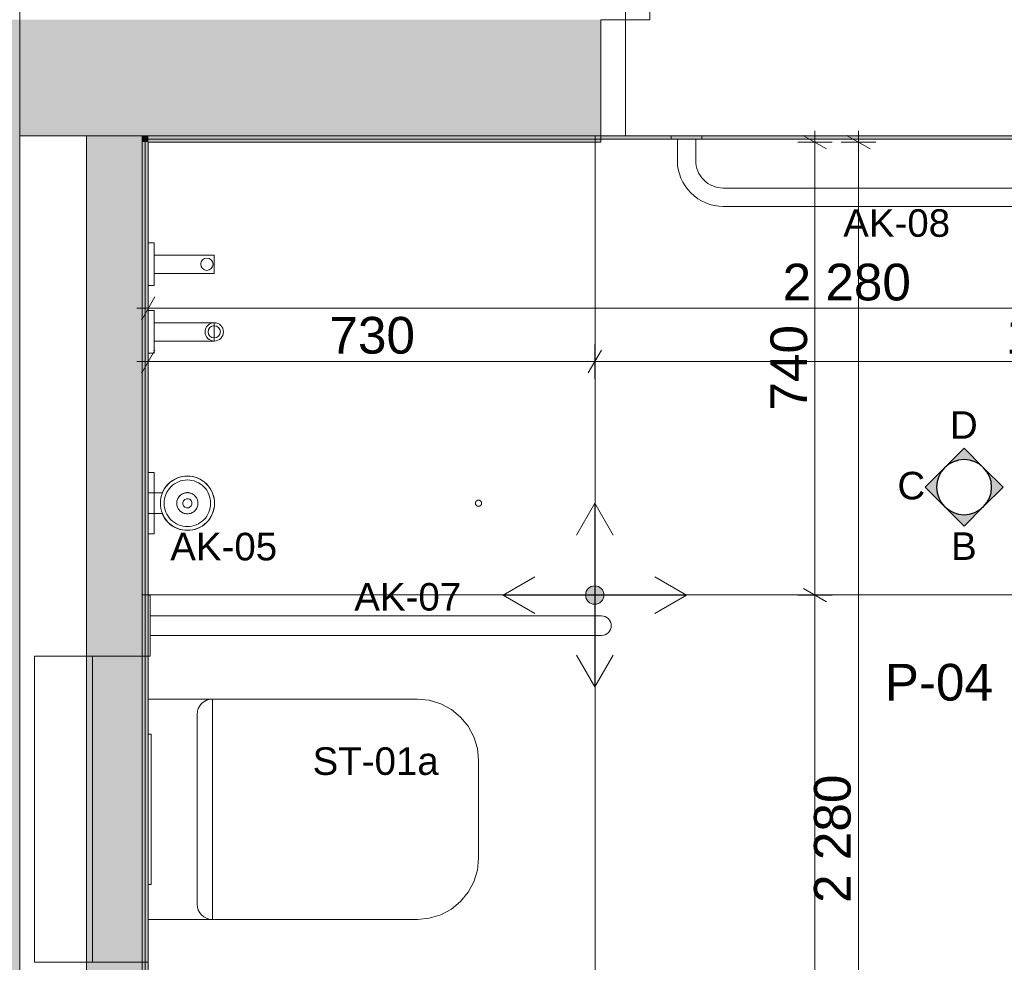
# Model space of a CAD drawing. Header units: millimetres. Extents: x -30 to 102382, y -31808 to 51594.
# Tile 39 of 172: x 35090 to 36699, y 24960 to 26500. Entities that reach past the tile are written whole.
import ezdxf

# ---------------------------------------------------------------- set-up
doc = ezdxf.new("R2010")
doc.units = ezdxf.units.MM
doc.header["$MEASUREMENT"] = 0
for name, pattern in [('Hidden Line', [95.25, 63.5, -31.75]), ('tl_xref_DASH_2.5-1.25', [3750, 2500, -1250]), ('Wipeout_Contour', [1000, 0, -1000])]:
    doc.linetypes.add(name, pattern=pattern)
for name, color, linetype in [('05 Sisesein proj.AR', 7, 'Continuous'), ('06 Põrand proj.AR', 7, 'Continuous'), ('40 SAN SA lõiked ja vaated', 7, 'Continuous'), ('41 SAN mõõdud ja kõrgused.SA', 7, 'Continuous'), ('42 SAN Tähis_ sanseadmed ja aksessuaarid.SA', 7, 'Continuous'), ('43 Sanitaartehnika.SA', 7, 'Continuous'), ('43 Sanitaartehnika_ aksessuaarid.SA', 7, 'Continuous'), ('44 Sisustus_ aksessuaarid.SA', 7, 'Continuous'), ('47 Siseviimistlus_ põrand.SA', 7, 'Continuous'), ('47 Siseviimistlus_ sein.SA', 7, 'Continuous')]:
    doc.layers.add(name, color=color, linetype=linetype)
doc.styles.add('GENERATED_STYLE_3', font='arial.ttf')
doc.dimstyles.new('GENERATED_STYLE__1', dxfattribs={"dimtxt": 60, "dimasz": 28.5, "dimexe": 0.18, "dimexo": 0.0625, "dimgap": 0, "dimtad": 1, "dimtih": 1, "dimtoh": 1, "dimdec": 0, "dimzin": 0, "dimdsep": 46, "dimtxsty": 'GENERATED_STYLE_3', "dimblk": 'ARROWHEAD_2', "dimblk1": 'ARROWHEAD_2', "dimblk2": 'ARROWHEAD_2', "dimcen": 0.09, "dimse1": 1, "dimse2": 1, "dimclrd": 252, "dimclre": 252, "dimclrt": 252, "dimadec": 1, "dimazin": 0, "dimtfac": 1, "dimtdec": 4, "dimtmove": 0, "dimatfit": 3, "dimfxl": 0, "dimtolj": 1, "dimtzin": 0, "dimarcsym": 0})
doc.dimstyles.new('GENERATED_STYLE__2', dxfattribs={"dimtxt": 60, "dimasz": 28.5, "dimexe": 0.18, "dimexo": 0.0625, "dimgap": 0, "dimtad": 1, "dimtih": 1, "dimtoh": 1, "dimdec": 0, "dimzin": 0, "dimdsep": 46, "dimtxsty": 'GENERATED_STYLE_3', "dimblk": 'ARROWHEAD_2', "dimblk1": 'ARROWHEAD_2', "dimblk2": 'ARROWHEAD_2', "dimcen": 0.09, "dimse1": 1, "dimse2": 1, "dimclrd": 252, "dimclre": 252, "dimclrt": 8, "dimadec": 1, "dimazin": 0, "dimtfac": 1, "dimtdec": 4, "dimtmove": 0, "dimatfit": 3, "dimfxl": 0, "dimtolj": 1, "dimtzin": 0, "dimarcsym": 0})
doc.dimstyles.new('GENERATED_STYLE__5', dxfattribs={"dimtxt": 60, "dimasz": 28.5, "dimexe": 0.18, "dimexo": 0.0625, "dimgap": 0, "dimtad": 1, "dimdec": 0, "dimzin": 0, "dimdsep": 46, "dimtxsty": 'GENERATED_STYLE_3', "dimblk": 'ARROWHEAD_2', "dimblk1": 'ARROWHEAD_2', "dimblk2": 'ARROWHEAD_2', "dimcen": 0.09, "dimse1": 1, "dimse2": 1, "dimclrd": 8, "dimclre": 8, "dimclrt": 7, "dimadec": 1, "dimazin": 0, "dimtfac": 1, "dimtdec": 4, "dimtmove": 2, "dimatfit": 3, "dimfxl": 0, "dimtolj": 1, "dimtzin": 0, "dimarcsym": 0})
doc.dimstyles.new('GENERATED_STYLE__8', dxfattribs={"dimtxt": 60, "dimasz": 28.5, "dimexe": 0.18, "dimexo": 0.0625, "dimgap": 0, "dimtad": 1, "dimdec": 0, "dimzin": 0, "dimdsep": 46, "dimtxsty": 'GENERATED_STYLE_3', "dimblk": 'ARROWHEAD_2', "dimblk1": 'ARROWHEAD_2', "dimblk2": 'ARROWHEAD_2', "dimcen": 0.09, "dimse1": 1, "dimse2": 1, "dimclrd": 252, "dimclre": 252, "dimclrt": 8, "dimadec": 1, "dimazin": 0, "dimtfac": 1, "dimtdec": 4, "dimtmove": 0, "dimatfit": 3, "dimfxl": 0, "dimtolj": 1, "dimtzin": 0, "dimarcsym": 0})

# ---------------------------------------------------------------- blocks, each defined once
blk = doc.blocks.new('Vertical stainless steel swing grab bar BR0900x[69]_2', base_point=(35300, 25510))
at = {"layer": '44 Sisustus_ aksessuaarid.SA', "color": 7, "linetype": 'Continuous', "lineweight": 20, "flags": 128}
blk.add_lwpolyline([(35303, 25560), (35303, 25460), (35300, 25460), (35300, 25560)], close=True, dxfattribs=at)
blk.add_lwpolyline([(35303, 25526), (36041, 25526, -1), (36041, 25494), (35303, 25494)], format="xyb", close=True, dxfattribs=at)
blk = doc.blocks.new('Sanitary_Accessories_HEWI_Toilet-brush-unit[288]_2', base_point=(35354.3, 25710))
at = {"layer": '44 Sisustus_ aksessuaarid.SA', "color": 7, "linetype": 'Continuous', "lineweight": 20, "flags": 128}
for points in [[(35323, 25693), (35324.6, 25689.6), (35326.9, 25685.7), (35329.6, 25682), (35332.6, 25678.6), (35336, 25675.5), (35339.7, 25672.8), (35343.6, 25670.5), (35347.7, 25668.7), (35351.8, 25667.3), (35356, 25666.3), (35360.1, 25665.8), (35364.1, 25665.6), (35368.1, 25665.8), (35372.2, 25666.3), (35376.3, 25667.3), (35380.4, 25668.7), (35384.5, 25670.5), (35388.4, 25672.8), (35392.1, 25675.5), (35395.5, 25678.6), (35398.6, 25682), (35401.3, 25685.7), (35403.5, 25689.6), (35405.4, 25693.7), (35406.8, 25697.8), (35407.8, 25701.9), (35408.3, 25706), (35408.5, 25710), (35408.3, 25714), (35407.8, 25718.1), (35406.8, 25722.3), (35405.4, 25726.4), (35403.5, 25730.4), (35401.3, 25734.3), (35398.6, 25738), (35395.5, 25741.5), (35392.1, 25744.5), (35388.4, 25747.2), (35384.5, 25749.5), (35380.4, 25751.4), (35376.3, 25752.8), (35372.2, 25753.7), (35368.1, 25754.3), (35364.1, 25754.5), (35360.1, 25754.3), (35356, 25753.7), (35351.8, 25752.8), (35347.7, 25751.4), (35343.6, 25749.5), (35339.7, 25747.2), (35336, 25744.5), (35332.6, 25741.5), (35329.6, 25738), (35326.9, 25734.3), (35324.6, 25730.4), (35323, 25727), (35307.7, 25727), (35300, 25727), (35300, 25726.7), (35300, 25726.2), (35300, 25725.6), (35300, 25725), (35300, 25724.8), (35300, 25724.2), (35300, 25723.1), (35300, 25722), (35300, 25720.1), (35300, 25699.9), (35300, 25698), (35300, 25696.9), (35300, 25695.9), (35300, 25695.2), (35300, 25695), (35300, 25694.5), (35300, 25693.8), (35300, 25693.4), (35300, 25693), (35307.7, 25693), (35315.3, 25693)], [(35346.8, 25708.5), (35346.8, 25708.3), (35347.1, 25706.9), (35347.1, 25706.7), (35347.4, 25705.3), (35347.5, 25705), (35348, 25703.7), (35348.1, 25703.4), (35348.7, 25702.1), (35348.8, 25701.9), (35349.6, 25700.6), (35349.7, 25700.4), (35350.6, 25699.1), (35350.7, 25699.1), (35351.8, 25697.8), (35353.1, 25696.7), (35353.2, 25696.6), (35354.5, 25695.6), (35354.6, 25695.5), (35355.9, 25694.8), (35356.1, 25694.7), (35357.4, 25694), (35357.7, 25693.9), (35359, 25693.5), (35359.3, 25693.4), (35360.7, 25693.1), (35360.9, 25693), (35362.4, 25692.8), (35362.5, 25692.8), (35364.1, 25692.7), (35365.6, 25692.8), (35365.8, 25692.8), (35367.2, 25693), (35367.4, 25693.1), (35368.8, 25693.4), (35369.1, 25693.5), (35370.4, 25693.9), (35370.7, 25694), (35372, 25694.7), (35372.2, 25694.8), (35373.5, 25695.5), (35373.7, 25695.6), (35375, 25696.6), (35375, 25696.7), (35376.3, 25697.8), (35377.4, 25699.1), (35377.5, 25699.1), (35378.4, 25700.4), (35378.5, 25700.6), (35379.3, 25701.9), (35379.4, 25702.1), (35380, 25703.4), (35380.1, 25703.7), (35380.6, 25705), (35380.7, 25705.3), (35381, 25706.7), (35381.1, 25706.9), (35381.3, 25708.3), (35381.3, 25708.5), (35381.4, 25710), (35381.3, 25711.6), (35381.3, 25711.7), (35381.1, 25713.2), (35381, 25713.4), (35380.7, 25714.8), (35380.6, 25715), (35380.1, 25716.4), (35380, 25716.6), (35379.4, 25718), (35379.3, 25718.2), (35378.5, 25719.5), (35378.4, 25719.6), (35377.5, 25720.9), (35377.4, 25721), (35376.3, 25722.3), (35375, 25723.4), (35375, 25723.5), (35373.7, 25724.4), (35373.5, 25724.5), (35372.2, 25725.3), (35372, 25725.4), (35370.7, 25726), (35370.4, 25726.1), (35369.1, 25726.6), (35368.8, 25726.7), (35367.4, 25727), (35367.2, 25727), (35365.8, 25727.2), (35365.6, 25727.3), (35364.1, 25727.3), (35362.5, 25727.3), (35362.4, 25727.2), (35360.9, 25727), (35360.7, 25727), (35359.3, 25726.7), (35359, 25726.6), (35357.7, 25726.1), (35357.4, 25726), (35356.1, 25725.4), (35355.9, 25725.3), (35354.6, 25724.5), (35354.5, 25724.4), (35353.2, 25723.5), (35353.1, 25723.4), (35351.8, 25722.3), (35350.7, 25721), (35350.6, 25720.9), (35349.7, 25719.6), (35349.6, 25719.5), (35348.8, 25718.2), (35348.7, 25718), (35348.1, 25716.6), (35348, 25716.4), (35347.5, 25715), (35347.4, 25714.8), (35347.1, 25713.4), (35347.1, 25713.2), (35346.8, 25711.7), (35346.8, 25711.6), (35346.8, 25710)], [(35356.7, 25711.3), (35356.7, 25708.4), (35357.9, 25705.7), (35360, 25703.7), (35362.8, 25702.6), (35365.7, 25702.7), (35368.4, 25703.9), (35370.4, 25706), (35371.4, 25708.7), (35371.4, 25711.6), (35370.2, 25714.3), (35368.1, 25716.4), (35365.4, 25717.4), (35362.4, 25717.3), (35359.8, 25716.2), (35357.7, 25714.1)]]:
    blk.add_lwpolyline(points, close=True, dxfattribs=at)
for points in [[(35364.1, 25754.3, 0.414214), (35319.9, 25710, 0.414214), (35364.1, 25665.8, 0.414214), (35408.4, 25710, 0.414214)], [(35402.1, 25710, -0.198884), (35391, 25683.1, -0.198941), (35364.1, 25672, -0.198941), (35337.2, 25683.1, -0.198884), (35326, 25710, -0.198884), (35337.2, 25736.9, -0.198941), (35364.1, 25748.1), (35364.1, 25748.1, -0.198711), (35391, 25736.9, -0.198655)]]:
    blk.add_lwpolyline(points, format="xyb", close=True, dxfattribs=at)
blk = doc.blocks.new('Bideedušš[650]_2', base_point=(35423, 25955))
at = {"layer": '43 Sanitaartehnika.SA', "color": 7, "linetype": 'Continuous', "lineweight": 20}
for p, q in [((35300, 26135.5), (35300, 26135)), ((35310, 26135.5), (35300, 26135.5)), ((35300, 26135), (35300, 26133.4)), ((35300, 26133.4), (35300, 26130.8)), ((35300, 26130.8), (35300, 26127.3)), ((35300, 26127.3), (35300, 26123)), ((35300, 26123), (35300, 26118)), ((35310, 26135.5), (35310, 26135)), ((35310, 26135), (35310, 26133.4)), ((35310, 26133.4), (35310, 26130.8)), ((35310, 26130.8), (35310, 26127.3)), ((35310, 26127.3), (35310, 26123)), ((35310, 26123), (35310, 26118)), ((35300, 26118), (35300, 26112.5)), ((35300, 26112.5), (35300, 26106.6)), ((35300, 26106.6), (35300, 26100.5)), ((35310, 26118), (35310, 26112.5)), ((35310, 26115.5), (35310, 26115.3)), ((35408, 26115.5), (35310, 26115.5)), ((35310, 26115.3), (35310, 26114.6)), ((35310, 26114.6), (35310, 26113.5)), ((35310, 26113.5), (35310, 26112)), ((35310, 26112.5), (35310, 26106.6)), ((35310, 26112), (35310, 26110.1)), ((35310, 26110.1), (35310, 26108)), ((35310, 26108), (35310, 26105.6)), ((35310, 26106.6), (35310, 26100.5)), ((35310, 26105.6), (35310, 26103.1)), ((35408, 26115.5), (35408, 26115.3)), ((35408, 26115.3), (35408, 26114.6)), ((35408, 26114.6), (35408, 26113.5)), ((35408, 26113.5), (35408, 26112)), ((35408, 26112), (35408, 26110.1)), ((35408, 26110.1), (35408, 26108)), ((35408, 26108), (35408, 26105.6)), ((35408, 26105.6), (35408, 26103.1)), ((35300, 26100.5), (35300, 26094.4)), ((35300, 26094.4), (35300, 26088.5)), ((35300, 26088.5), (35300, 26083)), ((35310, 26103.1), (35310, 26100.5)), ((35310, 26100.5), (35310, 26094.4)), ((35310, 26100.5), (35310, 26097.9)), ((35310, 26097.9), (35310, 26095.4)), ((35310, 26095.4), (35310, 26093)), ((35310, 26094.4), (35310, 26088.5)), ((35310, 26093), (35310, 26090.9)), ((35310, 26090.9), (35310, 26089)), ((35310, 26089), (35310, 26087.5)), ((35310, 26088.5), (35310, 26083)), ((35408, 26103.1), (35408, 26100.5)), ((35408, 26100.5), (35408, 26097.9)), ((35408, 26097.9), (35408, 26095.4)), ((35408, 26095.4), (35408, 26093)), ((35408, 26093), (35408, 26090.9)), ((35408, 26090.9), (35408, 26089)), ((35408, 26089), (35408, 26087.5)), ((35300, 26083), (35300, 26078)), ((35300, 26078), (35300, 26073.7)), ((35300, 26073.7), (35300, 26070.2)), ((35310, 26087.5), (35310, 26086.4)), ((35310, 26086.4), (35310, 26085.7)), ((35310, 26085.7), (35310, 26085.5)), ((35408, 26085.5), (35310, 26085.5)), ((35310, 26083), (35310, 26078)), ((35310, 26078), (35310, 26073.7)), ((35310, 26073.7), (35310, 26070.2)), ((35408, 26087.5), (35408, 26086.4)), ((35408, 26086.4), (35408, 26085.7)), ((35408, 26085.7), (35408, 26085.5)), ((35300, 26070.2), (35300, 26067.6)), ((35300, 26067.6), (35300, 26066)), ((35300, 26066), (35300, 26065.5)), ((35310, 26065.5), (35300, 26065.5)), ((35310, 26070.2), (35310, 26067.6)), ((35310, 26067.6), (35310, 26066)), ((35310, 26066), (35310, 26065.5)), ((35300, 26025), (35300, 26024.5)), ((35310, 26025), (35300, 26025)), ((35300, 26024.5), (35300, 26022.9)), ((35310, 26025), (35310, 26024.5)), ((35310, 26024.5), (35310, 26022.9)), ((35300, 26022.9), (35300, 26020.3)), ((35300, 26020.3), (35300, 26016.8)), ((35300, 26016.8), (35300, 26012.5)), ((35300, 26012.5), (35300, 26007.5)), ((35310, 26022.9), (35310, 26020.3)), ((35310, 26020.3), (35310, 26016.8)), ((35310, 26016.8), (35310, 26012.5)), ((35310, 26012.5), (35310, 26007.5)), ((35300, 26007.5), (35300, 26002)), ((35300, 26002), (35300, 25996.1)), ((35300, 25996.1), (35300, 25990)), ((35310, 26007.5), (35310, 26002)), ((35310, 26004.8), (35310, 26005)), ((35408, 26005), (35310, 26005)), ((35310, 26004.1), (35310, 26004.8)), ((35310, 26003), (35310, 26004.1)), ((35310, 26001.5), (35310, 26003)), ((35310, 26002), (35310, 25996.1)), ((35310, 25999.6), (35310, 26001.5)), ((35310, 25997.5), (35310, 25999.6)), ((35310, 25995.1), (35310, 25997.5)), ((35310, 25996.1), (35310, 25990)), ((35310, 25992.6), (35310, 25995.1)), ((35310, 25990), (35310, 25992.6)), ((35408, 26004.8), (35408, 26005)), ((35408, 26004.1), (35408, 26004.8)), ((35408, 26003), (35408, 26004.1)), ((35408, 26001.5), (35408, 26003)), ((35408, 25999.6), (35408, 26001.5)), ((35408, 25997.5), (35408, 25999.6)), ((35408, 25995.1), (35408, 25997.5)), ((35408, 25992.6), (35408, 25995.1)), ((35408, 25990), (35408, 25992.6)), ((35300, 25990), (35300, 25983.9)), ((35300, 25983.9), (35300, 25978)), ((35300, 25978), (35300, 25972.5)), ((35310, 25990), (35310, 25983.9)), ((35310, 25987.4), (35310, 25990)), ((35310, 25984.9), (35310, 25987.4)), ((35310, 25982.5), (35310, 25984.9)), ((35310, 25983.9), (35310, 25978)), ((35310, 25980.4), (35310, 25982.5)), ((35310, 25978.5), (35310, 25980.4)), ((35310, 25977), (35310, 25978.5)), ((35310, 25978), (35310, 25972.5)), ((35310, 25975.9), (35310, 25977)), ((35310, 25975.2), (35310, 25975.9)), ((35408, 25987.4), (35408, 25990)), ((35408, 25984.9), (35408, 25987.4)), ((35408, 25982.5), (35408, 25984.9)), ((35408, 25980.4), (35408, 25982.5)), ((35408, 25978.5), (35408, 25980.4)), ((35408, 25977), (35408, 25978.5)), ((35408, 25975.9), (35408, 25977)), ((35408, 25975.2), (35408, 25975.9)), ((35300, 25972.5), (35300, 25967.5)), ((35300, 25967.5), (35300, 25963.2)), ((35300, 25963.2), (35300, 25959.7)), ((35300, 25959.7), (35300, 25957.1)), ((35310, 25975), (35310, 25975.2)), ((35408, 25975), (35310, 25975)), ((35310, 25972.5), (35310, 25967.5)), ((35310, 25967.5), (35310, 25963.2)), ((35310, 25963.2), (35310, 25959.7)), ((35310, 25959.7), (35310, 25957.1)), ((35408, 25975), (35408, 25975.2)), ((35300, 25957.1), (35300, 25955.5)), ((35300, 25955.5), (35300, 25955)), ((35310, 25955), (35300, 25955)), ((35310, 25957.1), (35310, 25955.5)), ((35310, 25955.5), (35310, 25955))]:
    blk.add_line(p, q, dxfattribs=at)
at = {"layer": '43 Sanitaartehnika.SA', "color": 7, "linetype": 'Continuous', "lineweight": 20, "flags": 128}
for points in [[(35386, 26100.5, -1), (35406, 26100.5, -1)], [(35386, 26100.5, -1), (35406, 26100.5, -1)], [(35393, 25990, -1), (35423, 25990, -1)], [(35393, 25990, -1), (35423, 25990, -1)], [(35398, 25990, -1), (35418, 25990, -1)], [(35398, 25990, -1), (35418, 25990, -1)]]:
    blk.add_lwpolyline(points, format="xyb", close=True, dxfattribs=at)
blk = doc.blocks.new('Door 26_4')
at = {"layer": '05 Sisesein proj.AR', "color": 7, "linetype": 'Continuous', "lineweight": 13}
for p, q in [((420, 0), (420, 920)), ((420, 920), (460, 920)), ((460, 920), (460, 0)), ((-460, 0), (-500, 0)), ((-500, 0), (-500, -190)), ((-500, 0), (-500, -190)), ((-500, 0), (-500, -190)), ((-460, -190), (-460, 0)), ((460, 0), (420, 0)), ((500, 0), (460, 0)), ((460, 0), (460, -190)), ((500, -190), (500, 0)), ((500, 0), (500, -190)), ((500, 0), (500, -190)), ((-500, -190), (-460, -190)), ((460, -190), (500, -190))]:
    blk.add_line(p, q, dxfattribs=at)
blk.add_arc((460, 0), 920, 90, 180, dxfattribs=at)
blk = doc.blocks.new('*D834')
at = {"layer": '41 SAN mõõdud ja kõrgused.SA', "color": 252, "linetype": 'Continuous', "lineweight": 13}
for p, q in [((35300, 26000.4), (35300, 26056.7)), ((37580, 26000.4), (37580, 26056.7)), ((35310.8, 26047.3), (35289.2, 26009.8)), ((37569.2, 26009.8), (37590.8, 26047.3)), ((35281.7, 26028.5), (35300, 26028.5)), ((35300, 26028.5), (37580, 26028.5)), ((37580, 26028.5), (37598.3, 26028.5))]:
    blk.add_line(p, q, dxfattribs=at)
at = {"layer": '41 SAN mõõdud ja kõrgused.SA', "color": 252, "lineweight": 13, "insert": (36337, 26040.5), "char_height": 60, "attachment_point": 7, "style": 'GENERATED_STYLE_3'}
blk.add_mtext('{\\A1;\\fArial|b0|i0|c0|p0;2\xa0280}', dxfattribs=at)
blk = doc.blocks.new('ARROWHEAD_2')
at = {"color": 0, "linetype": 'Continuous', "lineweight": 0}
for p, q in [((-0.378, -0.655), (0.378, 0.655)), ((0, 0), (-1, 0))]:
    blk.add_line(p, q, dxfattribs=at)
blk = doc.blocks.new('*D836')
at = {"layer": '41 SAN mõõdud ja kõrgused.SA', "color": 252, "linetype": 'Continuous', "lineweight": 13}
for p, q in [((35310.8, 25960.3), (35289.2, 25922.8)), ((35300, 25913.5), (35300, 25969.7)), ((36040.8, 25960.3), (36019.2, 25922.8)), ((36030, 25913.5), (36030, 25969.7)), ((35281.7, 25941.6), (35300, 25941.6)), ((35300, 25941.6), (36030, 25941.6))]:
    blk.add_line(p, q, dxfattribs=at)
at = {"layer": '41 SAN mõõdud ja kõrgused.SA', "color": 8, "lineweight": 13, "insert": (35596.3, 25953.6), "char_height": 60, "attachment_point": 7, "style": 'GENERATED_STYLE_3'}
blk.add_mtext('{\\A1;\\fArial|b0|i0|c0|p0;730}', dxfattribs=at)
blk = doc.blocks.new('*D837')
at = {"layer": '41 SAN mõõdud ja kõrgused.SA', "color": 252, "linetype": 'Continuous', "lineweight": 13}
for p, q in [((36040.8, 25960.3), (36019.2, 25922.8)), ((36030, 25913.5), (36030, 25969.7)), ((37569.2, 25922.8), (37590.8, 25960.3)), ((37580, 25913.5), (37580, 25969.7)), ((36030, 25941.6), (37580, 25941.6)), ((37580, 25941.6), (37598.3, 25941.6))]:
    blk.add_line(p, q, dxfattribs=at)
at = {"layer": '41 SAN mõõdud ja kõrgused.SA', "color": 8, "lineweight": 13, "insert": (36702, 25953.6), "char_height": 60, "attachment_point": 7, "style": 'GENERATED_STYLE_3'}
blk.add_mtext('{\\A1;\\fArial|b0|i0|c0|p0;1\xa0550}', dxfattribs=at)
blk = doc.blocks.new('*D852')
at = {"layer": '41 SAN mõõdud ja kõrgused.SA', "color": 8, "linetype": 'Continuous', "lineweight": 13}
for p, q in [((20418.7, 30260), (20418.7, 30278.3)), ((20446.8, 30260), (20390.6, 30260)), ((20437.4, 30249.2), (20399.9, 30270.8)), ((20418.7, 24710), (20418.7, 30260)), ((20399.9, 24720.8), (20437.4, 24699.2)), ((20446.8, 24710), (20390.6, 24710)), ((20418.7, 24691.7), (20418.7, 24710))]:
    blk.add_line(p, q, dxfattribs=at)
at = {"layer": '41 SAN mõõdud ja kõrgused.SA', "color": 7, "lineweight": 13, "insert": (20345.8, 27636.3), "char_height": 60, "attachment_point": 7, "rotation": 270, "style": 'GENERATED_STYLE_3'}
blk.add_mtext('{\\A1;\\fArial|b0|i0|c0|p0;5\xa0550}', dxfattribs=at)
blk = doc.blocks.new('Simple Door Opening_22')
at = {"layer": '47 Siseviimistlus_ sein.SA', "color": 7, "linetype": 'Continuous', "lineweight": 13}
for p, q in [((-500, 0), (-500, -10)), ((500, 0), (500, -10))]:
    blk.add_line(p, q, dxfattribs=at)
blk = doc.blocks.new('WC 26[668]_2', base_point=(35300, 25210))
at = {"layer": '43 Sanitaartehnika.SA', "color": 7, "linetype": 'Continuous', "lineweight": 20}
for p, q in [((35114, 24960), (35114, 25460)), ((35300, 25460), (35114, 25460)), ((35300, 24960), (35300, 25460)), ((35405, 25030), (35405, 25390)), ((35380, 25365), (35380, 25210)), ((35380, 25210), (35380, 25055)), ((35300, 24960), (35114, 24960))]:
    blk.add_line(p, q, dxfattribs=at)
at = {"layer": '43 Sanitaartehnika.SA', "color": 7, "linetype": 'Continuous', "lineweight": 20, "flags": 128}
for points in [[(35840, 25290), (35838.1, 25309.5), (35832.4, 25328.3), (35823.1, 25345.6), (35810.7, 25360.7), (35795.6, 25373.1), (35778.3, 25382.4), (35759.5, 25388.1), (35740, 25390), (35300, 25390), (35300, 25030), (35740, 25030), (35759.5, 25031.9), (35778.3, 25037.6), (35795.6, 25046.9), (35810.7, 25059.3), (35823.1, 25074.4), (35832.4, 25091.7), (35838.1, 25110.5), (35840, 25130)], [(35300, 25333), (35300, 25087), (35305, 25087), (35305, 25333)]]:
    blk.add_lwpolyline(points, close=True, dxfattribs=at)
at = {"layer": '43 Sanitaartehnika.SA', "color": 7, "linetype": 'Continuous', "lineweight": 20}
for centre, start, end in [((35405, 25365), 90, 180), ((35405, 25055), 180, 270)]:
    blk.add_arc(centre, 25, start, end, dxfattribs=at)
blk = doc.blocks.new('Grab Bar 26[770]_2', base_point=(36530, 26310))
at = {"layer": '44 Sisustus_ aksessuaarid.SA', "color": 7, "linetype": 'Continuous', "lineweight": 20, "flags": 128}
for points in [[(36155, 26310), (36155, 26305), (36205, 26305), (36205, 26310)], [(36855, 26310), (36855, 26305), (36905, 26305), (36905, 26310)]]:
    blk.add_lwpolyline(points, close=True, dxfattribs=at)
blk.add_lwpolyline([(36165, 26305), (36165, 26270, 0.414214), (36240, 26195), (36820, 26195, 0.414214), (36895, 26270), (36895, 26305), (36865, 26305), (36865, 26270, -0.414214), (36820, 26225), (36240, 26225, -0.414214), (36195, 26270), (36195, 26305)], format="xyb", close=True, dxfattribs=at)
blk = doc.blocks.new('*D1199')
at = {"layer": '41 SAN mõõdud ja kõrgused.SA', "color": 252, "linetype": 'Continuous', "lineweight": 13}
for p, q in [((36461.1, 26300), (36461.1, 26318.3)), ((36489.2, 26300), (36433, 26300)), ((36479.9, 26289.2), (36442.4, 26310.8)), ((36461.1, 24020), (36461.1, 26300)), ((36442.4, 24030.8), (36479.9, 24009.2)), ((36489.2, 24020), (36433, 24020)), ((36461.1, 24001.7), (36461.1, 24020))]:
    blk.add_line(p, q, dxfattribs=at)
at = {"layer": '41 SAN mõõdud ja kõrgused.SA', "color": 8, "lineweight": 13, "insert": (36449.1, 25057), "char_height": 60, "attachment_point": 7, "rotation": 90, "style": 'GENERATED_STYLE_3'}
blk.add_mtext('{\\A1;\\fArial|b0|i0|c0|p0;2\xa0280}', dxfattribs=at)
blk = doc.blocks.new('*D1210')
at = {"layer": '41 SAN mõõdud ja kõrgused.SA', "color": 252, "linetype": 'Continuous', "lineweight": 13}
for p, q in [((36418, 25560), (36361.8, 25560)), ((36371.1, 25570.8), (36408.6, 25549.2)), ((36389.9, 24020), (36389.9, 25560)), ((36371.1, 24030.8), (36408.6, 24009.2)), ((36418, 24020), (36361.8, 24020)), ((36389.9, 24001.7), (36389.9, 24020))]:
    blk.add_line(p, q, dxfattribs=at)
at = {"layer": '41 SAN mõõdud ja kõrgused.SA', "color": 8, "lineweight": 13, "insert": (36377.9, 24687), "char_height": 60, "attachment_point": 7, "rotation": 90, "style": 'GENERATED_STYLE_3'}
blk.add_mtext('{\\A1;\\fArial|b0|i0|c0|p0;1\xa0540}', dxfattribs=at)
blk = doc.blocks.new('*D1211')
at = {"layer": '41 SAN mõõdud ja kõrgused.SA', "color": 252, "linetype": 'Continuous', "lineweight": 13}
for p, q in [((36389.9, 26300), (36389.9, 26318.3)), ((36418, 26300), (36361.8, 26300)), ((36408.6, 26289.2), (36371.1, 26310.8)), ((36389.9, 25560), (36389.9, 26300)), ((36418, 25560), (36361.8, 25560)), ((36371.1, 25570.8), (36408.6, 25549.2))]:
    blk.add_line(p, q, dxfattribs=at)
at = {"layer": '41 SAN mõõdud ja kõrgused.SA', "color": 8, "lineweight": 13, "insert": (36377.9, 25861.4), "char_height": 60, "attachment_point": 7, "rotation": 90, "style": 'GENERATED_STYLE_3'}
blk.add_mtext('{\\A1;\\fArial|b0|i0|c0|p0;740}', dxfattribs=at)

msp = doc.modelspace()

# ---------------------------------------------------------------- hatches: boundary and pattern name
at = {"layer": '05 Sisesein proj.AR', "linetype": 'Continuous', "lineweight": 13}
for points in [[(34900, 26310), (34900, 24010), (35090, 24010), (35090, 26310)], [(35265, 24010), (35265, 26310), (35199, 26310), (35199, 24010)], [(35277.5, 24010), (35277.5, 26310), (35265, 26310), (35265, 24010)]]:
    msp.add_hatch(color=252, dxfattribs=at).paths.add_polyline_path(points)

# ---------------------------------------------------------------- linework, layer by layer
at = {"layer": '05 Sisesein proj.AR', "color": 7, "linetype": 'Continuous', "lineweight": 20, "flags": 128}
for points in [[(35090, 24010), (35090, 26310)], [(35090, 26310), (35199, 26310)], [(35199, 26310), (35199, 24010)]]:
    msp.add_lwpolyline(points, dxfattribs=at)
at = {"layer": '43 Sanitaartehnika.SA', "color": 7, "linetype": 'Continuous', "lineweight": 20, "flags": 128}
msp.add_lwpolyline([(35114, 24960), (35209, 24960), (35209, 25460), (35114, 25460)], close=True, dxfattribs=at)

# ---------------------------------------------------------------- wipeouts: each hides what was drawn before it
at = {"color": 254, "linetype": 'Wipeout_Contour', "lineweight": 0, "ltscale": 177187.80586}
msp.add_wipeout([(37590, 24010), (37590, 26310), (35290, 26310), (35290, 24010)], dxfattribs=at).dxf.layer = '47 Siseviimistlus_ põrand.SA'

# ---------------------------------------------------------------- next in the draw order: hatches: boundary and pattern name
at = {"layer": '05 Sisesein proj.AR', "linetype": 'Continuous', "lineweight": 13}
for points in [[(34900, 26500), (34900, 26310), (36040, 26310), (36040, 26500)], [(35290, 24010), (35290, 26310), (35277.5, 26310), (35277.5, 24010)]]:
    msp.add_hatch(color=252, dxfattribs=at).paths.add_polyline_path(points)
at = {"layer": '40 SAN SA lõiked ja vaated', "linetype": 'Continuous', "lineweight": 30}
for points in [[(36665.5, 25768.1), (36633.7, 25800), (36601.9, 25768.1, -0.414214)], [(36601.9, 25768.1), (36570.1, 25736.3), (36601.9, 25704.5, -0.414214)], [(36665.5, 25704.5), (36697.4, 25736.3), (36665.5, 25768.1, -0.414214)], [(36601.9, 25704.5), (36633.7, 25672.7), (36665.5, 25704.5, -0.414214)]]:
    msp.add_hatch(color=7, dxfattribs=at).paths.add_polyline_path(points)
at = {"layer": '42 SAN Tähis_ sanseadmed ja aksessuaarid.SA', "linetype": 'Continuous', "lineweight": 13}
msp.add_hatch(color=11, dxfattribs=at).paths.add_polyline_path([(36015, 25560), (36016.1, 25554.3), (36019.4, 25549.4), (36024.2, 25546.1), (36030, 25545), (36035.7, 25546.1), (36040.6, 25549.4), (36043.8, 25554.3), (36045, 25560), (36043.8, 25565.7), (36040.6, 25570.6), (36035.7, 25573.9), (36030, 25575), (36024.2, 25573.9), (36019.4, 25570.6), (36016.1, 25565.7)])
msp.add_hatch(color=11, dxfattribs=at).paths.add_polyline_path([(36015, 25560), (36016.1, 25554.3), (36019.4, 25549.4), (36024.2, 25546.1), (36030, 25545), (36035.7, 25546.1), (36040.6, 25549.4), (36043.8, 25554.3), (36045, 25560), (36043.8, 25565.7), (36040.6, 25570.6), (36035.7, 25573.9), (36030, 25575), (36024.2, 25573.9), (36019.4, 25570.6), (36016.1, 25565.7)])
msp.add_hatch(color=11, dxfattribs=at).paths.add_polyline_path([(36015, 25560), (36016.1, 25554.3), (36019.4, 25549.4), (36024.2, 25546.1), (36030, 25545), (36035.7, 25546.1), (36040.6, 25549.4), (36043.8, 25554.3), (36045, 25560), (36043.8, 25565.7), (36040.6, 25570.6), (36035.7, 25573.9), (36030, 25575), (36024.2, 25573.9), (36019.4, 25570.6), (36016.1, 25565.7)])
msp.add_hatch(color=11, dxfattribs=at).paths.add_polyline_path([(36015, 25560), (36016.1, 25554.3), (36019.4, 25549.4), (36024.2, 25546.1), (36030, 25545), (36035.7, 25546.1), (36040.6, 25549.4), (36043.8, 25554.3), (36045, 25560), (36043.8, 25565.7), (36040.6, 25570.6), (36035.7, 25573.9), (36030, 25575), (36024.2, 25573.9), (36019.4, 25570.6), (36016.1, 25565.7)])
at = {"layer": '47 Siseviimistlus_ põrand.SA', "linetype": 'Continuous', "lineweight": 13}
h = msp.add_hatch(dxfattribs=at)
h.set_pattern_fill('80_Siseviim__ker_plaat_5_08', color=253, style=0, pattern_type=2)
h.set_pattern_definition([(90, (36030, 25560), (-800, 0), []), (180, (36030, 25560), (0, 800), [])])
h.paths.add_polyline_path([(37590, 24010), (37590, 26310), (35290, 26310), (35290, 24010)])
at = {"layer": '47 Siseviimistlus_ sein.SA', "linetype": 'Continuous', "lineweight": 13}
for points in [[(35290, 26300), (35300, 26300), (35290, 26310)], [(35300, 26310), (35290, 26310), (35300, 26300)], [(35295, 26310), (35290, 26310), (35295, 26305)], [(35290, 26305), (35295, 26305), (35290, 26310)], [(35290, 26305), (35290, 24015), (35295, 24015), (35295, 26305)], [(35290, 26300), (35290, 24020), (35300, 24020), (35300, 26300)], [(35295, 26305), (37585, 26305), (37585, 26310), (35295, 26310)], [(35300, 26300), (36040, 26300), (36040, 26310), (35300, 26310)]]:
    msp.add_hatch(color=252, dxfattribs=at).paths.add_polyline_path(points)

# ---------------------------------------------------------------- next in the draw order: linework, layer by layer
at = {"layer": '05 Sisesein proj.AR', "color": 7, "linetype": 'Continuous', "lineweight": 20}
msp.add_line((36040, 26500), (36040, 26310), dxfattribs=at)
at = {"layer": '05 Sisesein proj.AR', "color": 7, "linetype": 'Continuous', "lineweight": 20, "flags": 128}
for points in [[(35290, 26310), (36040, 26310)], [(35290, 24010), (35290, 26310)]]:
    msp.add_lwpolyline(points, dxfattribs=at)
at = {"layer": '06 Põrand proj.AR', "color": 7, "linetype": 'Continuous', "lineweight": 20, "flags": 128}
for points in [[(20030, 30260), (20030, 24470), (25600, 24470), (25600, 27740), (25840, 27740), (27090, 27740), (31100, 27740), (35090, 27740), (35090, 26310), (39810, 26310), (39810, 27740), (42890, 27740), (42890, 30260)], [(35090, 26310), (35090, 20080), (39810, 20080), (39810, 26310)]]:
    msp.add_lwpolyline(points, close=True, dxfattribs=at)
at = {"layer": '42 SAN Tähis_ sanseadmed ja aksessuaarid.SA', "color": 11, "linetype": 'Continuous', "lineweight": 13}
for p, q in [((36030, 25710), (36000, 25658)), ((36030, 25560), (36030, 25710)), ((36030, 25710), (36060, 25658)), ((35880, 25560), (35931.9, 25590)), ((35880, 25560), (35931.9, 25590)), ((36180, 25560), (36128, 25590)), ((36180, 25560), (36128, 25590)), ((36030, 25560), (35880, 25560)), ((35880, 25560), (35931.9, 25530)), ((36015, 25560), (35880, 25560)), ((36030, 25560), (35880, 25560)), ((35880, 25560), (35931.9, 25530)), ((36015, 25560), (35880, 25560)), ((36030, 25560), (36180, 25560)), ((36030, 25560), (36030, 25410)), ((36030, 25560), (36180, 25560)), ((36045, 25560), (36180, 25560)), ((36045, 25560), (36180, 25560)), ((36180, 25560), (36128, 25530)), ((36180, 25560), (36128, 25530)), ((36030, 25410), (36000, 25462)), ((36030, 25410), (36060, 25462))]:
    msp.add_line(p, q, dxfattribs=at)
msp.add_circle((36030, 25560), 15, dxfattribs=at)
msp.add_circle((36030, 25560), 15, dxfattribs=at)
msp.add_circle((36030, 25560), 15, dxfattribs=at)
msp.add_circle((36030, 25560), 15, dxfattribs=at)
at = {"layer": '43 Sanitaartehnika_ aksessuaarid.SA', "color": 8, "linetype": 'Continuous', "lineweight": 13, "flags": 128}
msp.add_lwpolyline([(35300, 25660), (35310, 25660), (35310, 25760), (35300, 25760)], close=True, dxfattribs=at)
at = {"layer": '43 Sanitaartehnika_ aksessuaarid.SA', "color": 253, "linetype": 'Hidden Line', "lineweight": 13, "flags": 128}
msp.add_lwpolyline([(35835, 25710, 0.414214), (35840, 25705, 0.414214), (35845, 25710, 0.414214), (35840, 25715, 0.414214)], format="xyb", close=True, dxfattribs=at)
at = {"layer": '47 Siseviimistlus_ põrand.SA', "color": 253, "linetype": 'tl_xref_DASH_2.5-1.25', "lineweight": 13, "flags": 128}
msp.add_lwpolyline([(37590, 24010), (37590, 26310), (35290, 26310), (35290, 24010)], close=True, dxfattribs=at)
at = {"layer": '47 Siseviimistlus_ sein.SA', "color": 7, "linetype": 'Continuous', "lineweight": 20}
msp.add_line((36040, 26300), (36040, 26310), dxfattribs=at)
at = {"layer": '47 Siseviimistlus_ sein.SA', "color": 7, "linetype": 'Continuous', "lineweight": 20, "flags": 128}
for points in [[(35290, 26310), (35290, 26300)], [(36040, 26310), (35290, 26310)], [(35290, 26310), (35295, 26310)], [(35290, 26310), (35290, 24010)], [(35290, 26300), (35290, 24020)], [(37585, 26310), (35295, 26310)], [(35295, 26305), (37585, 26305)], [(35295, 24015), (35295, 26305)], [(35300, 24020), (35300, 26300)], [(35300, 26300), (36040, 26300)]]:
    msp.add_lwpolyline(points, dxfattribs=at)

# ---------------------------------------------------------------- next in the draw order: block references
at = {"layer": '05 Sisesein proj.AR', "color": 7, "linetype": 'Continuous', "lineweight": 13, "xscale": -1, "zscale": 1000}
msp.add_blockref('Door 26_4', (36540, 26500), dxfattribs=at)
at = {"layer": '43 Sanitaartehnika.SA', "color": 7, "linetype": 'Continuous', "lineweight": 20}
for name, p in [('Bideedušš[650]_2', (35423, 25955)), ('WC 26[668]_2', (35300, 25210))]:
    msp.add_blockref(name, p, dxfattribs=at)
at = {"layer": '44 Sisustus_ aksessuaarid.SA', "color": 7, "linetype": 'Continuous', "lineweight": 20}
for name, p in [('Grab Bar 26[770]_2', (36530, 26310)), ('Sanitary_Accessories_HEWI_Toilet-brush-unit[288]_2', (35354.3, 25710)), ('Vertical stainless steel swing grab bar BR0900x[69]_2', (35300, 25510))]:
    msp.add_blockref(name, p, dxfattribs=at)
at = {"layer": '47 Siseviimistlus_ sein.SA', "color": 7, "linetype": 'Continuous', "lineweight": 13, "zscale": 1000, "rotation": 180}
msp.add_blockref('Simple Door Opening_22', (36540, 26300), dxfattribs=at)

# ---------------------------------------------------------------- next in the draw order: texts
at = {"layer": '40 SAN SA lõiked ja vaated', "color": 7, "lineweight": 13, "char_height": 45, "style": 'GENERATED_STYLE_3'}
for s, insert, attachment_point in [('{\\A1;\\fArial|b0|i0|c0|p0;D}', (36656, 25815.4), 9), ('{\\A1;\\fArial|b0|i0|c0|p0;C}', (36570.1, 25738.5), 6), ('{\\A1;\\fArial|b0|i0|c0|p0;B}', (36654.3, 25662.4), 3)]:
    msp.add_mtext(s, dxfattribs=dict(at, insert=insert, attachment_point=attachment_point))
at = {"layer": '42 SAN Tähis_ sanseadmed ja aksessuaarid.SA', "color": 134, "linetype": 'Continuous', "lineweight": 13, "char_height": 45, "attachment_point": 4, "style": 'GENERATED_STYLE_3'}
for s, insert in [('{\\A1;\\fArial|b0|i0|c0|p0;AK-08}', (36436.1, 26167.5)), ('{\\A1;\\fArial|b0|i0|c0|p0;AK-05}', (35336.1, 25638.9)), ('{\\A1;\\fArial|b0|i0|c0|p0;AK-07}', (35636.9, 25556.8)), ('{\\A1;\\fArial|b0|i0|c0|p0;ST-01a}', (35568.8, 25288.4))]:
    msp.add_mtext(s, dxfattribs=dict(at, insert=insert))
at = {"layer": '42 SAN Tähis_ sanseadmed ja aksessuaarid.SA', "color": 11, "linetype": 'Continuous', "lineweight": 13, "insert": (36503.9, 25417.2), "char_height": 60, "attachment_point": 4, "style": 'GENERATED_STYLE_3'}
msp.add_mtext('{\\A1;\\fArial|b0|i0|c0|p0;P-04}', dxfattribs=at)

# ---------------------------------------------------------------- next in the draw order: dimensions: what is measured, and where the dimension line sits
at = {"layer": '41 SAN mõõdud ja kõrgused.SA', "color": 8, "linetype": 'Continuous', "lineweight": 13}
dim = msp.add_linear_dim(base=(20418.7, 30260), p1=(21030, 24710), p2=(47585, 30260), angle=90, dimstyle='GENERATED_STYLE__5', dxfattribs=at)
dim.commit()
dim.dimension.update_dxf_attribs({"geometry": '*D852', "text_midpoint": (20375.8, 27533.4), "dimtype": 160, "text_rotation": 270})
at = {"layer": '41 SAN mõõdud ja kõrgused.SA', "color": 252, "linetype": 'Continuous', "lineweight": 13}
for base, p1, p2, picture, middle in [((36389.9, 26300), (36180, 25560), (36440, 26300), '*D1211', (36347.9, 25929.8)), ((36461.1, 26300), (36440, 24020), (36440, 26300), '*D1199', (36419.1, 25160)), ((36389.9, 25560), (36440, 24020), (36180, 25560), '*D1210', (36347.9, 24790))]:
    dim = msp.add_linear_dim(base=base, p1=p1, p2=p2, angle=90, dimstyle='GENERATED_STYLE__8', dxfattribs=at)
    dim.commit()
    dim.dimension.update_dxf_attribs({"geometry": picture, "text_midpoint": middle, "dimtype": 160, "text_rotation": 90})
for base, p1, p2, dimstyle, picture, middle in [((37580, 26028.5), (35300, 25160), (37580, 25160), 'GENERATED_STYLE__1', '*D834', (36440, 26070.5)), ((37580, 25941.6), (36030, 25560), (37580, 25160), 'GENERATED_STYLE__2', '*D837', (36805, 25983.6)), ((36030, 25941.6), (35300, 25160), (36030, 25560), 'GENERATED_STYLE__2', '*D836', (35664.8, 25983.6))]:
    dim = msp.add_linear_dim(base=base, p1=p1, p2=p2, dimstyle=dimstyle, dxfattribs=at)
    dim.commit()
    dim.dimension.update_dxf_attribs({"geometry": picture, "text_midpoint": middle, "dimtype": 160})

# ---------------------------------------------------------------- next in the draw order: wipeouts: each hides what was drawn before it
at = {"color": 254, "linetype": 'Wipeout_Contour', "lineweight": 0, "ltscale": 626785.472838}
msp.add_wipeout([(36678.7, 25736.3), (36678.7, 25736.3), (36670.1, 25762.8), (36647.6, 25779.1), (36619.8, 25779.1), (36597.3, 25762.8), (36588.7, 25736.3), (36588.7, 25736.3), (36588.7, 25736.3), (36597.3, 25709.9), (36619.8, 25693.5), (36647.6, 25693.5), (36670.1, 25709.9)], dxfattribs=at).dxf.layer = '40 SAN SA lõiked ja vaated'

# ---------------------------------------------------------------- next in the draw order: linework, layer by layer
at = {"layer": '40 SAN SA lõiked ja vaated', "color": 7, "linetype": 'Continuous', "lineweight": 30}
for p, q in [((36633.7, 25800), (36601.9, 25768.1)), ((36665.5, 25768.1), (36633.7, 25800)), ((36601.9, 25768.1), (36570.1, 25736.3)), ((36697.4, 25736.3), (36665.5, 25768.1)), ((36570.1, 25736.3), (36601.9, 25704.5)), ((36665.5, 25704.5), (36697.4, 25736.3)), ((36601.9, 25704.5), (36633.7, 25672.7)), ((36633.7, 25672.7), (36665.5, 25704.5))]:
    msp.add_line(p, q, dxfattribs=at)
at = {"layer": '40 SAN SA lõiked ja vaated', "color": 7, "linetype": 'Continuous', "lineweight": 30, "flags": 128}
msp.add_lwpolyline([(36678.7, 25736.3, 1), (36588.7, 25736.3, 1)], format="xyb", close=True, dxfattribs=at)

doc.saveas('drawing.dxf')
